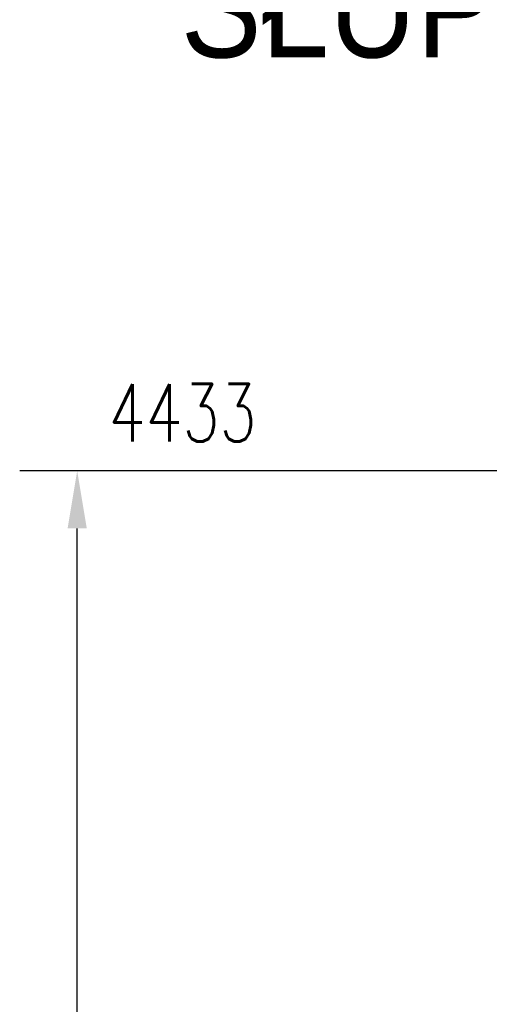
# Model space of a CAD drawing. Header units: millimetres. Extents: x 2097 to 3301, y 14853 to 15503.
# Tile 72 of 97: x 2965 to 2982, y 15160 to 15195. Entities that reach past the tile are written whole.
import ezdxf

# ---------------------------------------------------------------- set-up
doc = ezdxf.new("R2010")
doc.units = ezdxf.units.MM
doc.header["$LTSCALE"] = 10
doc.layers.get('Defpoints').update_dxf_attribs({"color": 1})
doc.layers.add('PS_DIM', color=4, linetype='Continuous', lineweight=13)
doc.styles.add('gil', font='txt', dxfattribs={"width": 0.9})
doc.styles.add('simplex', font='simplex.shx', dxfattribs={"width": 0.75})
doc.dimstyles.new('1_10_GŁ_DS1-LS10', dxfattribs={"dimtxt": 2, "dimasz": 2, "dimexe": 2, "dimexo": 5, "dimgap": 1, "dimtad": 1, "dimjust": 4, "dimdec": 0, "dimlfac": 10, "dimtxsty": 'simplex', "dimblk1": 'NONE', "dimsah": 1, "dimcen": 2, "dimclrd": 256, "dimclre": 256, "dimclrt": 3, "dimadec": 1, "dimazin": 0, "dimtfac": 1, "dimtdec": 0, "dimtmove": 2, "dimatfit": 3, "dimfxl": 1, "dimarcsym": 0})

# ---------------------------------------------------------------- blocks, each defined once
blk = doc.blocks.new('*D380')
at = {"layer": 'Defpoints', "color": 0, "transparency": 16777216}
for p in [(2967.173, 15178.998), (3003.907, 15178.998), (3002.407, 14919.153)]:
    blk.add_point(p, dxfattribs=at)
at = {"layer": 'PS_DIM', "lineweight": -2, "transparency": 16777216}
for p, q in [((2998.907, 15178.998), (2965.173, 15178.998)), ((2967.173, 14919.153), (2967.173, 15176.998)), ((2997.407, 14919.153), (2965.173, 14919.153))]:
    blk.add_line(p, q, dxfattribs=at)
at = {"layer": 'PS_DIM', "transparency": 16777216}
blk.add_solid([(2966.84, 15176.998), (2967.507, 15176.998), (2967.173, 15178.998)], dxfattribs=at)
at = {"layer": 'PS_DIM', "color": 3, "transparency": 16777216, "insert": (2970.836, 15181.018), "char_height": 2, "attachment_point": 5, "rotation": 0.0573, "style": 'simplex'}
blk.add_mtext('4433', dxfattribs=at)
blk = doc.blocks.new('_None')
blk = doc.blocks.new('*X1493')
at = {"color": 3, "style": 'gil', "width": 0.9}
blk.add_text('SŁUP GŁÓWNY (1 x)', height=3.5, dxfattribs=at).set_placement((2970.776, 15193.373))

msp = doc.modelspace()

# ---------------------------------------------------------------- block references
msp.add_blockref('*X1493', (0, 0))

# ---------------------------------------------------------------- dimensions: what is measured, and where the dimension line sits
at = {"layer": 'PS_DIM'}
dim = msp.add_linear_dim(base=(2967.173, 15178.998), p1=(3002.407, 14919.153), p2=(3003.907, 15178.998), angle=90, text='4433', dimstyle='1_10_GŁ_DS1-LS10', dxfattribs=at)
dim.commit()
dim.dimension.update_dxf_attribs({"geometry": '*D380', "text_midpoint": (2970.836, 15181.018), "dimtype": 128, "text_rotation": 0.0573})

doc.saveas('drawing.dxf')
